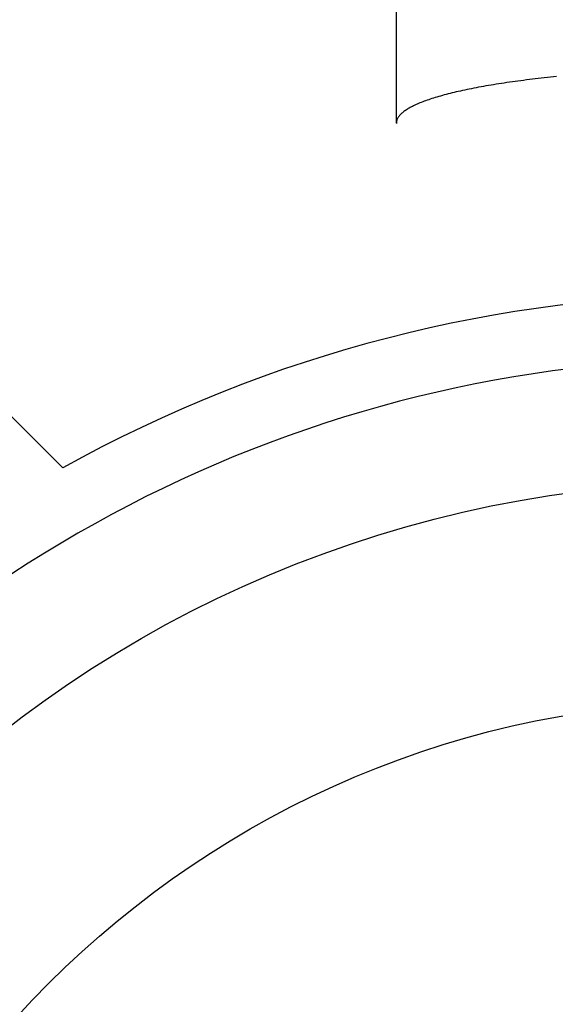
# Model space of a CAD drawing. Extents: x -108 to 254, y -107 to 268.
# Tile 3 of 12: x -33 to -8, y 31 to 77. Entities that reach past the tile are written whole.
import ezdxf

# ---------------------------------------------------------------- set-up
doc = ezdxf.new("R2010")
doc.units = 0
doc.header["$LTSCALE"] = 14
doc.layers.get('0').update_dxf_attribs({"linetype": 'CONTINUOUS'})

msp = doc.modelspace()

# ---------------------------------------------------------------- linework, layer by layer
for p, q in [((-15.572, 72.02), (-15.572, 96.248)), ((-44.194, 68.943), (-31.156, 55.905))]:
    msp.add_line(p, q)
msp.add_polyline3d([(-8.082, 74.189, 0), (-8.227, 74.175, 0), (-8.371, 74.16, 0), (-8.515, 74.145, 0), (-8.657, 74.13, 0), (-8.799, 74.114, 0), (-8.939, 74.098, 0), (-9.078, 74.082, 0), (-9.216, 74.066, 0), (-9.353, 74.049, 0), (-9.489, 74.033, 0), (-9.624, 74.016, 0), (-9.757, 73.998, 0), (-9.89, 73.981, 0), (-10.021, 73.963, 0), (-10.151, 73.945, 0), (-10.28, 73.927, 0), (-10.408, 73.909, 0), (-10.534, 73.89, 0), (-10.659, 73.871, 0), (-10.783, 73.852, 0), (-10.905, 73.832, 0), (-11.026, 73.813, 0), (-11.146, 73.793, 0), (-11.265, 73.773, 0), (-11.382, 73.753, 0), (-11.498, 73.733, 0), (-11.612, 73.712, 0), (-11.725, 73.691, 0), (-11.837, 73.67, 0), (-11.947, 73.649, 0), (-12.056, 73.627, 0), (-12.163, 73.606, 0), (-12.269, 73.584, 0), (-12.373, 73.562, 0), (-12.476, 73.54, 0), (-12.577, 73.517, 0), (-12.677, 73.495, 0), (-12.775, 73.472, 0), (-12.872, 73.449, 0), (-12.968, 73.426, 0), (-13.061, 73.403, 0), (-13.153, 73.379, 0), (-13.244, 73.356, 0), (-13.333, 73.332, 0), (-13.42, 73.308, 0), (-13.506, 73.284, 0), (-13.59, 73.26, 0), (-13.673, 73.236, 0), (-13.754, 73.211, 0), (-13.833, 73.187, 0), (-13.91, 73.162, 0), (-13.986, 73.137, 0), (-14.06, 73.112, 0), (-14.133, 73.087, 0), (-14.204, 73.061, 0), (-14.273, 73.036, 0), (-14.34, 73.01, 0), (-14.406, 72.985, 0), (-14.47, 72.959, 0), (-14.532, 72.933, 0), (-14.592, 72.907, 0), (-14.651, 72.881, 0), (-14.708, 72.855, 0), (-14.763, 72.828, 0), (-14.817, 72.802, 0), (-14.868, 72.775, 0), (-14.918, 72.749, 0), (-14.966, 72.722, 0), (-15.012, 72.695, 0), (-15.057, 72.668, 0), (-15.099, 72.641, 0), (-15.14, 72.614, 0), (-15.179, 72.587, 0), (-15.216, 72.56, 0), (-15.252, 72.533, 0), (-15.285, 72.506, 0), (-15.317, 72.478, 0), (-15.347, 72.451, 0), (-15.375, 72.423, 0), (-15.401, 72.396, 0), (-15.425, 72.368, 0), (-15.447, 72.341, 0), (-15.468, 72.313, 0), (-15.487, 72.285, 0), (-15.504, 72.258, 0), (-15.519, 72.23, 0), (-15.532, 72.202, 0), (-15.543, 72.174, 0), (-15.553, 72.147, 0), (-15.56, 72.119, 0), (-15.566, 72.091, 0), (-15.569, 72.063, 0), (-15.572, 72.035, 0), (-15.572, 72.007, 0)])
for radius in [97.5, 55.25, 45]:
    msp.add_circle((0, 0), radius)
for radius, start, end in [(64, 60.86892, 119.13108), (61, 35.1919, 144.8081)]:
    msp.add_arc((0, 0), radius, start, end)

doc.saveas('drawing.dxf')
